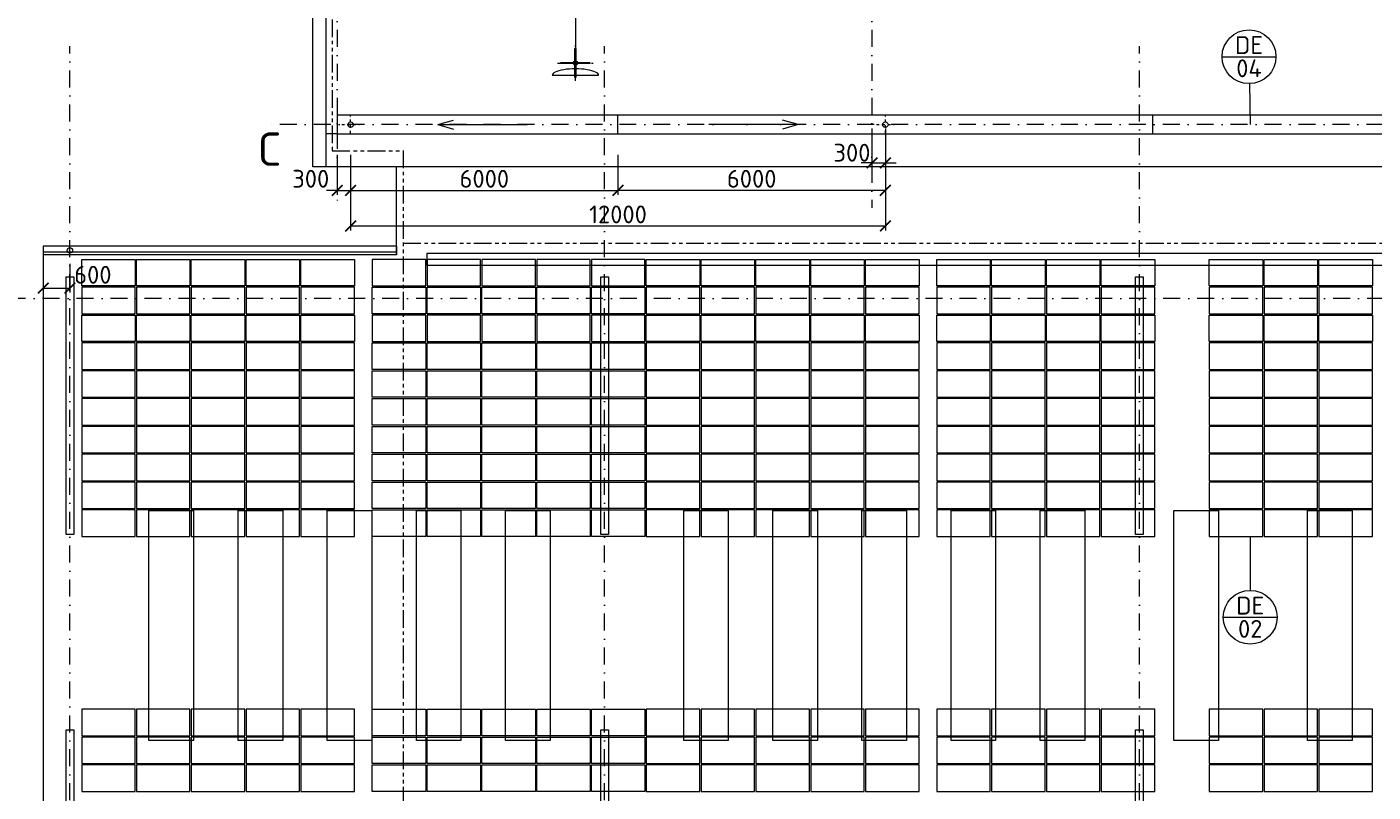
# Model space of a CAD drawing. Header units: millimetres. Extents: x -29085 to 3627694, y -159961 to 2281735.
# Tile 160 of 229: x 212965 to 243174, y 256598 to 273777. Entities that reach past the tile are written whole.
import ezdxf
from ezdxf.enums import TextEntityAlignment as Align

# ---------------------------------------------------------------- set-up
doc = ezdxf.new("R2010")
doc.units = ezdxf.units.MM
for name, pattern in [('CENTERX2', [101.6, 63.5, -12.7, 12.7, -12.7]), ('DASHDOT', [25.4, 12.7, -6.35, 0, -6.35]), ('PHANTOM2', [31.75, 15.875, -3.175, 3.175, -3.175, 3.175, -3.175])]:
    doc.linetypes.add(name, pattern=pattern)
for name, color, linetype, lineweight in [('A99_FVE', 30, 'Continuous', 5), ('A99_N_koty-200', 5, 'Continuous', 5), ('A99_N_koty-vysk', 160, 'Continuous', 5), ('A99_N_txt-popis-200', 240, 'Continuous', 5), ('A99_N_znaceni 200', 5, 'Continuous', 5), ('A99_S_kce-demolice', 30, 'Continuous', 20), ('A99_S_kce-pohl', 7, 'Continuous', 5), ('A99_S_osy', 1, 'CENTERX2', 5)]:
    doc.layers.add(name, color=color, linetype=linetype, lineweight=lineweight)
doc.styles.add('A99_kota', font='isocpeur.ttf', dxfattribs={"height": 2})
doc.styles.add('A99_popis', font='isocpeur.ttf')
doc.styles.add('ad_popis 100', font='isocpeur.ttf', dxfattribs={"height": 200})
doc.dimstyles.new('A99_kota_200 new', dxfattribs={"dimscale": 200, "dimtxt": 2, "dimasz": 1.2, "dimexe": 0.5, "dimexo": 1.5, "dimgap": 0.3, "dimtad": 1, "dimdec": 0, "dimzin": 3, "dimdsep": 46, "dimtxsty": 'A99_kota', "dimblk": 'ARCHTICK', "dimcen": 2.5, "dimazin": 2, "dimtfac": 0.75, "dimtdec": 0, "dimtmove": 2, "dimatfit": 0, "dimfxl": 4, "dimfxlon": 1, "dimtolj": 1, "dimtzin": 0, "dimlwd": 5, "dimlwe": 5, "dimarcsym": 0})

# ---------------------------------------------------------------- blocks, each defined once
blk = doc.blocks.new('_ArchTick')
at = {"color": 0, "linetype": 'ByBlock', "const_width": 0.15}
blk.add_lwpolyline([(-0.5, -0.5), (0.5, 0.5)], dxfattribs=at)
blk = doc.blocks.new('*D138')
at = {"layer": 'A99_N_koty-200', "color": 0, "linetype": 'Continuous', "lineweight": 5, "ltscale": 10, "transparency": 16777216}
for p, q in [((213329, 268423), (213329, 267813)), ((213929, 268458), (213929, 267813)), ((213329, 267913), (213929, 267913))]:
    blk.add_line(p, q, dxfattribs=at)
at = {"layer": 'Defpoints', "color": 0, "linetype": 'Continuous', "ltscale": 10, "transparency": 16777216}
for p in [(213329, 268723), (213929, 268758), (213929, 267913)]:
    blk.add_point(p, dxfattribs=at)
at = {"layer": 'A99_N_koty-200', "color": 0, "linetype": 'Continuous', "lineweight": 5, "ltscale": 10, "transparency": 16777216, "xscale": 240, "yscale": 240, "zscale": 240, "rotation": 180}
blk.add_blockref('_ArchTick', (213329, 267913), dxfattribs=at)
at = {"layer": 'A99_N_koty-200', "color": 0, "linetype": 'Continuous', "lineweight": 5, "ltscale": 10, "transparency": 16777216, "xscale": 240, "yscale": 240, "zscale": 240}
blk.add_blockref('_ArchTick', (213929, 267913), dxfattribs=at)
at = {"layer": 'A99_N_koty-200', "color": 0, "linetype": 'Continuous', "ltscale": 10, "transparency": 16777216, "insert": (214444, 268213), "char_height": 400, "attachment_point": 5, "style": 'A99_kota'}
blk.add_mtext('\\A1;600', dxfattribs=at)
blk = doc.blocks.new('*D545')
at = {"layer": 'A99_N_koty-200', "color": 0, "linetype": 'Continuous', "lineweight": 5, "transparency": 16777216}
for p, q in [((231929, 271493), (231929, 270623)), ((232229, 271493), (232229, 270623)), ((231929, 270723), (231689, 270723)), ((231929, 270723), (232229, 270723)), ((232229, 270723), (232469, 270723))]:
    blk.add_line(p, q, dxfattribs=at)
at = {"layer": 'Defpoints', "color": 0, "linetype": 'Continuous', "transparency": 16777216}
for p in [(231929, 271793), (232229, 271793), (232229, 270723)]:
    blk.add_point(p, dxfattribs=at)
at = {"layer": 'A99_N_koty-200', "color": 0, "linetype": 'Continuous', "lineweight": 5, "transparency": 16777216, "xscale": 240, "yscale": 240, "zscale": 240}
blk.add_blockref('_ArchTick', (231929, 270723), dxfattribs=at)
at = {"layer": 'A99_N_koty-200', "color": 0, "linetype": 'Continuous', "lineweight": 5, "transparency": 16777216, "xscale": 240, "yscale": 240, "zscale": 240, "rotation": 180}
blk.add_blockref('_ArchTick', (232229, 270723), dxfattribs=at)
at = {"layer": 'A99_N_koty-200', "color": 0, "linetype": 'Continuous', "transparency": 16777216, "insert": (231479, 270953), "char_height": 400, "attachment_point": 5, "style": 'A99_kota'}
blk.add_mtext('\\A1;300', dxfattribs=at)
blk = doc.blocks.new('*D547')
at = {"layer": 'A99_N_koty-200', "color": 0, "linetype": 'Continuous', "lineweight": 5, "transparency": 16777216}
for p, q in [((219929, 270908), (219929, 270008)), ((220229, 270908), (220229, 270008)), ((219929, 270108), (219689, 270108)), ((219929, 270108), (220229, 270108)), ((220229, 270108), (220469, 270108))]:
    blk.add_line(p, q, dxfattribs=at)
at = {"layer": 'Defpoints', "color": 0, "linetype": 'Continuous', "transparency": 16777216}
for p in [(220229, 271583), (219929, 271308), (220229, 270108)]:
    blk.add_point(p, dxfattribs=at)
at = {"layer": 'A99_N_koty-200', "color": 0, "linetype": 'Continuous', "lineweight": 5, "transparency": 16777216, "xscale": 240, "yscale": 240, "zscale": 240}
blk.add_blockref('_ArchTick', (219929, 270108), dxfattribs=at)
at = {"layer": 'A99_N_koty-200', "color": 0, "linetype": 'Continuous', "lineweight": 5, "transparency": 16777216, "xscale": 240, "yscale": 240, "zscale": 240, "rotation": 180}
blk.add_blockref('_ArchTick', (220229, 270108), dxfattribs=at)
at = {"layer": 'A99_N_koty-200', "color": 0, "linetype": 'Continuous', "transparency": 16777216, "insert": (219334, 270368), "char_height": 400, "attachment_point": 5, "style": 'A99_kota'}
blk.add_mtext('\\A1;300', dxfattribs=at)
blk = doc.blocks.new('*D549')
at = {"layer": 'A99_N_koty-200', "color": 0, "linetype": 'Continuous', "lineweight": 5, "transparency": 16777216}
for p, q in [((220229, 270108), (220229, 269208)), ((232229, 270108), (232229, 269208)), ((220229, 269308), (232229, 269308))]:
    blk.add_line(p, q, dxfattribs=at)
at = {"layer": 'Defpoints', "color": 0, "linetype": 'Continuous', "transparency": 16777216}
for p in [(220229, 271583), (232229, 271583), (232229, 269308)]:
    blk.add_point(p, dxfattribs=at)
at = {"layer": 'A99_N_koty-200', "color": 0, "linetype": 'Continuous', "lineweight": 5, "transparency": 16777216, "xscale": 240, "yscale": 240, "zscale": 240, "rotation": 180}
blk.add_blockref('_ArchTick', (220229, 269308), dxfattribs=at)
at = {"layer": 'A99_N_koty-200', "color": 0, "linetype": 'Continuous', "lineweight": 5, "transparency": 16777216, "xscale": 240, "yscale": 240, "zscale": 240}
blk.add_blockref('_ArchTick', (232229, 269308), dxfattribs=at)
at = {"layer": 'A99_N_koty-200', "color": 0, "linetype": 'Continuous', "transparency": 16777216, "insert": (226229, 269568), "char_height": 400, "attachment_point": 5, "style": 'A99_kota'}
blk.add_mtext('\\A1;12000', dxfattribs=at)
blk = doc.blocks.new('*D551')
at = {"layer": 'A99_N_koty-200', "color": 0, "linetype": 'Continuous', "lineweight": 5, "transparency": 16777216}
for p, q in [((226229, 270908), (226229, 270008)), ((220229, 270673), (220229, 270008)), ((220229, 270108), (226229, 270108))]:
    blk.add_line(p, q, dxfattribs=at)
at = {"layer": 'Defpoints', "color": 0, "linetype": 'Continuous', "transparency": 16777216}
for p in [(226229, 271603), (220229, 270973), (226229, 270108)]:
    blk.add_point(p, dxfattribs=at)
at = {"layer": 'A99_N_koty-200', "color": 0, "linetype": 'Continuous', "lineweight": 5, "transparency": 16777216, "xscale": 240, "yscale": 240, "zscale": 240, "rotation": 180}
blk.add_blockref('_ArchTick', (220229, 270108), dxfattribs=at)
at = {"layer": 'A99_N_koty-200', "color": 0, "linetype": 'Continuous', "lineweight": 5, "transparency": 16777216, "xscale": 240, "yscale": 240, "zscale": 240}
blk.add_blockref('_ArchTick', (226229, 270108), dxfattribs=at)
at = {"layer": 'A99_N_koty-200', "color": 0, "linetype": 'Continuous', "transparency": 16777216, "insert": (223229, 270368), "char_height": 400, "attachment_point": 5, "style": 'A99_kota'}
blk.add_mtext('\\A1;6000', dxfattribs=at)
blk = doc.blocks.new('*D553')
at = {"layer": 'A99_N_koty-200', "color": 0, "linetype": 'Continuous', "lineweight": 5, "transparency": 16777216}
for p, q in [((226229, 270908), (226229, 270008)), ((232229, 270673), (232229, 270008)), ((232229, 270108), (226229, 270108))]:
    blk.add_line(p, q, dxfattribs=at)
at = {"layer": 'Defpoints', "color": 0, "linetype": 'Continuous', "transparency": 16777216}
for p in [(226229, 271603), (232229, 270973), (226229, 270108)]:
    blk.add_point(p, dxfattribs=at)
at = {"layer": 'A99_N_koty-200', "color": 0, "linetype": 'Continuous', "lineweight": 5, "transparency": 16777216, "xscale": 240, "yscale": 240, "zscale": 240, "rotation": 180}
blk.add_blockref('_ArchTick', (226229, 270108), dxfattribs=at)
at = {"layer": 'A99_N_koty-200', "color": 0, "linetype": 'Continuous', "lineweight": 5, "transparency": 16777216, "xscale": 240, "yscale": 240, "zscale": 240}
blk.add_blockref('_ArchTick', (232229, 270108), dxfattribs=at)
at = {"layer": 'A99_N_koty-200', "color": 0, "linetype": 'Continuous', "transparency": 16777216, "insert": (229229, 270368), "char_height": 400, "attachment_point": 5, "style": 'A99_kota'}
blk.add_mtext('\\A1;6000', dxfattribs=at)
blk = doc.blocks.new('*U28')
at = {"color": 0, "linetype": 'ByBlock'}
blk.add_line((-3.02, 0), (3.02, 0), dxfattribs=at)
blk.add_circle((0, 0), 3.02, dxfattribs=at)
at = {"color": 0, "linetype": 'ByBlock', "style": 'A99_popis'}
for tag, p in [('KATEGORIE', (0, 1.31)), ('PRVEK', (0, -1.3))]:
    blk.add_attdef(tag, text='', height=2, dxfattribs=at).set_placement(p, align=Align.MIDDLE_CENTER)

msp = doc.modelspace()

# ---------------------------------------------------------------- linework, layer by layer
at = {"layer": 'A99_FVE', "lineweight": 5, "ltscale": 2}
for points in [[(215394, 268558.3), (215394, 267963.3), (214194, 267963.3), (214194, 268558.3)], [(216624, 268558.3), (216624, 267963.3), (215424, 267963.3), (215424, 268558.3)], [(217854, 268558.3), (217854, 267963.3), (216654, 267963.3), (216654, 268558.3)], [(219084, 268558.3), (219084, 267963.3), (217884, 267963.3), (217884, 268558.3)], [(220314, 268558.3), (220314, 267963.3), (219114, 267963.3), (219114, 268558.3)], [(220714, 268558.3), (220714, 267963.3), (221914, 267963.3), (221914, 268558.3)], [(221944, 268558.3), (221944, 267963.3), (223144, 267963.3), (223144, 268558.3)], [(223174, 268558.3), (223174, 267963.3), (224374, 267963.3), (224374, 268558.3)], [(224404, 268558.3), (224404, 267963.3), (225604, 267963.3), (225604, 268558.3)], [(225634, 268558.3), (225634, 267963.3), (226834, 267963.3), (226834, 268558.3)], [(228064, 268558.3), (228064, 267963.3), (226864, 267963.3), (226864, 268558.3)], [(229294, 268558.3), (229294, 267963.3), (228094, 267963.3), (228094, 268558.3)], [(230524, 268558.3), (230524, 267963.3), (229324, 267963.3), (229324, 268558.3)], [(231754, 268558.3), (231754, 267963.3), (230554, 267963.3), (230554, 268558.3)], [(232984, 268558.3), (232984, 267963.3), (231784, 267963.3), (231784, 268558.3)], [(234584, 268558.3), (234584, 267963.3), (233384, 267963.3), (233384, 268558.3)], [(235814, 268558.3), (235814, 267963.3), (234614, 267963.3), (234614, 268558.3)], [(237044, 268558.3), (237044, 267963.3), (235844, 267963.3), (235844, 268558.3)], [(238274, 268558.3), (238274, 267963.3), (237074, 267963.3), (237074, 268558.3)], [(240699, 268558.3), (240699, 267963.3), (239499, 267963.3), (239499, 268558.3)], [(241929, 268558.3), (241929, 267963.3), (240729, 267963.3), (240729, 268558.3)], [(243159, 268558.3), (243159, 267963.3), (241959, 267963.3), (241959, 268558.3)], [(215394, 267338.3), (215394, 267933.3), (214194, 267933.3), (214194, 267338.3)], [(216624, 267338.3), (216624, 267933.3), (215424, 267933.3), (215424, 267338.3)], [(217854, 267338.3), (217854, 267933.3), (216654, 267933.3), (216654, 267338.3)], [(219084, 267338.3), (219084, 267933.3), (217884, 267933.3), (217884, 267338.3)], [(220314, 267338.3), (220314, 267933.3), (219114, 267933.3), (219114, 267338.3)], [(220714, 267338.3), (220714, 267933.3), (221914, 267933.3), (221914, 267338.3)], [(221944, 267338.3), (221944, 267933.3), (223144, 267933.3), (223144, 267338.3)], [(223174, 267338.3), (223174, 267933.3), (224374, 267933.3), (224374, 267338.3)], [(224404, 267338.3), (224404, 267933.3), (225604, 267933.3), (225604, 267338.3)], [(225634, 267338.3), (225634, 267933.3), (226834, 267933.3), (226834, 267338.3)], [(228064, 267338.3), (228064, 267933.3), (226864, 267933.3), (226864, 267338.3)], [(229294, 267338.3), (229294, 267933.3), (228094, 267933.3), (228094, 267338.3)], [(230524, 267338.3), (230524, 267933.3), (229324, 267933.3), (229324, 267338.3)], [(231754, 267338.3), (231754, 267933.3), (230554, 267933.3), (230554, 267338.3)], [(232984, 267338.3), (232984, 267933.3), (231784, 267933.3), (231784, 267338.3)], [(234584, 267338.3), (234584, 267933.3), (233384, 267933.3), (233384, 267338.3)], [(235814, 267338.3), (235814, 267933.3), (234614, 267933.3), (234614, 267338.3)], [(237044, 267338.3), (237044, 267933.3), (235844, 267933.3), (235844, 267338.3)], [(238274, 267338.3), (238274, 267933.3), (237074, 267933.3), (237074, 267338.3)], [(240699, 267338.3), (240699, 267933.3), (239499, 267933.3), (239499, 267338.3)], [(241929, 267338.3), (241929, 267933.3), (240729, 267933.3), (240729, 267338.3)], [(243159, 267338.3), (243159, 267933.3), (241959, 267933.3), (241959, 267338.3)], [(215394, 267308.3), (215394, 266713.3), (214194, 266713.3), (214194, 267308.3)], [(216624, 267308.3), (216624, 266713.3), (215424, 266713.3), (215424, 267308.3)], [(217854, 267308.3), (217854, 266713.3), (216654, 266713.3), (216654, 267308.3)], [(219084, 267308.3), (219084, 266713.3), (217884, 266713.3), (217884, 267308.3)], [(220314, 267308.3), (220314, 266713.3), (219114, 266713.3), (219114, 267308.3)], [(220714, 267308.3), (220714, 266713.3), (221914, 266713.3), (221914, 267308.3)], [(221944, 267308.3), (221944, 266713.3), (223144, 266713.3), (223144, 267308.3)], [(223174, 267308.3), (223174, 266713.3), (224374, 266713.3), (224374, 267308.3)], [(224404, 267308.3), (224404, 266713.3), (225604, 266713.3), (225604, 267308.3)], [(225634, 267308.3), (225634, 266713.3), (226834, 266713.3), (226834, 267308.3)], [(228064, 267308.3), (228064, 266713.3), (226864, 266713.3), (226864, 267308.3)], [(229294, 267308.3), (229294, 266713.3), (228094, 266713.3), (228094, 267308.3)], [(230524, 267308.3), (230524, 266713.3), (229324, 266713.3), (229324, 267308.3)], [(231754, 267308.3), (231754, 266713.3), (230554, 266713.3), (230554, 267308.3)], [(232984, 267308.3), (232984, 266713.3), (231784, 266713.3), (231784, 267308.3)], [(234584, 267308.3), (234584, 266713.3), (233384, 266713.3), (233384, 267308.3)], [(235814, 267308.3), (235814, 266713.3), (234614, 266713.3), (234614, 267308.3)], [(237044, 267308.3), (237044, 266713.3), (235844, 266713.3), (235844, 267308.3)], [(238274, 267308.3), (238274, 266713.3), (237074, 266713.3), (237074, 267308.3)], [(240699, 267308.3), (240699, 266713.3), (239499, 266713.3), (239499, 267308.3)], [(241929, 267308.3), (241929, 266713.3), (240729, 266713.3), (240729, 267308.3)], [(243159, 267308.3), (243159, 266713.3), (241959, 266713.3), (241959, 267308.3)], [(215394, 266088.3), (215394, 266683.3), (214194, 266683.3), (214194, 266088.3)], [(216624, 266088.3), (216624, 266683.3), (215424, 266683.3), (215424, 266088.3)], [(217854, 266088.3), (217854, 266683.3), (216654, 266683.3), (216654, 266088.3)], [(219084, 266088.3), (219084, 266683.3), (217884, 266683.3), (217884, 266088.3)], [(220314, 266088.3), (220314, 266683.3), (219114, 266683.3), (219114, 266088.3)], [(220714, 266088.3), (220714, 266683.3), (221914, 266683.3), (221914, 266088.3)], [(221944, 266088.3), (221944, 266683.3), (223144, 266683.3), (223144, 266088.3)], [(223174, 266088.3), (223174, 266683.3), (224374, 266683.3), (224374, 266088.3)], [(224404, 266088.3), (224404, 266683.3), (225604, 266683.3), (225604, 266088.3)], [(225634, 266088.3), (225634, 266683.3), (226834, 266683.3), (226834, 266088.3)], [(228064, 266088.3), (228064, 266683.3), (226864, 266683.3), (226864, 266088.3)], [(229294, 266088.3), (229294, 266683.3), (228094, 266683.3), (228094, 266088.3)], [(230524, 266088.3), (230524, 266683.3), (229324, 266683.3), (229324, 266088.3)], [(231754, 266088.3), (231754, 266683.3), (230554, 266683.3), (230554, 266088.3)], [(232984, 266088.3), (232984, 266683.3), (231784, 266683.3), (231784, 266088.3)], [(234584, 266088.3), (234584, 266683.3), (233384, 266683.3), (233384, 266088.3)], [(235814, 266088.3), (235814, 266683.3), (234614, 266683.3), (234614, 266088.3)], [(237044, 266088.3), (237044, 266683.3), (235844, 266683.3), (235844, 266088.3)], [(238274, 266088.3), (238274, 266683.3), (237074, 266683.3), (237074, 266088.3)], [(240699, 266088.3), (240699, 266683.3), (239499, 266683.3), (239499, 266088.3)], [(241929, 266088.3), (241929, 266683.3), (240729, 266683.3), (240729, 266088.3)], [(243159, 266088.3), (243159, 266683.3), (241959, 266683.3), (241959, 266088.3)], [(215394, 265463.3), (215394, 266058.3), (214194, 266058.3), (214194, 265463.3)], [(216624, 265463.3), (216624, 266058.3), (215424, 266058.3), (215424, 265463.3)], [(217854, 265463.3), (217854, 266058.3), (216654, 266058.3), (216654, 265463.3)], [(219084, 265463.3), (219084, 266058.3), (217884, 266058.3), (217884, 265463.3)], [(220314, 265463.3), (220314, 266058.3), (219114, 266058.3), (219114, 265463.3)], [(220714, 265463.3), (220714, 266058.3), (221914, 266058.3), (221914, 265463.3)], [(221944, 265463.3), (221944, 266058.3), (223144, 266058.3), (223144, 265463.3)], [(223174, 265463.3), (223174, 266058.3), (224374, 266058.3), (224374, 265463.3)], [(224404, 265463.3), (224404, 266058.3), (225604, 266058.3), (225604, 265463.3)], [(225634, 265463.3), (225634, 266058.3), (226834, 266058.3), (226834, 265463.3)], [(228064, 265463.3), (228064, 266058.3), (226864, 266058.3), (226864, 265463.3)], [(229294, 265463.3), (229294, 266058.3), (228094, 266058.3), (228094, 265463.3)], [(230524, 265463.3), (230524, 266058.3), (229324, 266058.3), (229324, 265463.3)], [(231754, 265463.3), (231754, 266058.3), (230554, 266058.3), (230554, 265463.3)], [(232984, 265463.3), (232984, 266058.3), (231784, 266058.3), (231784, 265463.3)], [(234584, 265463.3), (234584, 266058.3), (233384, 266058.3), (233384, 265463.3)], [(235814, 265463.3), (235814, 266058.3), (234614, 266058.3), (234614, 265463.3)], [(237044, 265463.3), (237044, 266058.3), (235844, 266058.3), (235844, 265463.3)], [(238274, 265463.3), (238274, 266058.3), (237074, 266058.3), (237074, 265463.3)], [(240699, 265463.3), (240699, 266058.3), (239499, 266058.3), (239499, 265463.3)], [(241929, 265463.3), (241929, 266058.3), (240729, 266058.3), (240729, 265463.3)], [(243159, 265463.3), (243159, 266058.3), (241959, 266058.3), (241959, 265463.3)], [(215394, 264838.3), (215394, 265433.3), (214194, 265433.3), (214194, 264838.3)], [(216624, 264838.3), (216624, 265433.3), (215424, 265433.3), (215424, 264838.3)], [(217854, 264838.3), (217854, 265433.3), (216654, 265433.3), (216654, 264838.3)], [(219084, 264838.3), (219084, 265433.3), (217884, 265433.3), (217884, 264838.3)], [(220314, 264838.3), (220314, 265433.3), (219114, 265433.3), (219114, 264838.3)], [(220714, 264838.3), (220714, 265433.3), (221914, 265433.3), (221914, 264838.3)], [(221944, 264838.3), (221944, 265433.3), (223144, 265433.3), (223144, 264838.3)], [(223174, 264838.3), (223174, 265433.3), (224374, 265433.3), (224374, 264838.3)], [(224404, 264838.3), (224404, 265433.3), (225604, 265433.3), (225604, 264838.3)], [(225634, 264838.3), (225634, 265433.3), (226834, 265433.3), (226834, 264838.3)], [(228064, 264838.3), (228064, 265433.3), (226864, 265433.3), (226864, 264838.3)], [(229294, 264838.3), (229294, 265433.3), (228094, 265433.3), (228094, 264838.3)], [(230524, 264838.3), (230524, 265433.3), (229324, 265433.3), (229324, 264838.3)], [(231754, 264838.3), (231754, 265433.3), (230554, 265433.3), (230554, 264838.3)], [(232984, 264838.3), (232984, 265433.3), (231784, 265433.3), (231784, 264838.3)], [(234584, 264838.3), (234584, 265433.3), (233384, 265433.3), (233384, 264838.3)], [(235814, 264838.3), (235814, 265433.3), (234614, 265433.3), (234614, 264838.3)], [(237044, 264838.3), (237044, 265433.3), (235844, 265433.3), (235844, 264838.3)], [(238274, 264838.3), (238274, 265433.3), (237074, 265433.3), (237074, 264838.3)], [(240699, 264838.3), (240699, 265433.3), (239499, 265433.3), (239499, 264838.3)], [(241929, 264838.3), (241929, 265433.3), (240729, 265433.3), (240729, 264838.3)], [(243159, 264838.3), (243159, 265433.3), (241959, 265433.3), (241959, 264838.3)], [(215394, 264213.3), (215394, 264808.3), (214194, 264808.3), (214194, 264213.3)], [(216624, 264213.3), (216624, 264808.3), (215424, 264808.3), (215424, 264213.3)], [(217854, 264213.3), (217854, 264808.3), (216654, 264808.3), (216654, 264213.3)], [(219084, 264213.3), (219084, 264808.3), (217884, 264808.3), (217884, 264213.3)], [(220314, 264213.3), (220314, 264808.3), (219114, 264808.3), (219114, 264213.3)], [(220714, 264213.3), (220714, 264808.3), (221914, 264808.3), (221914, 264213.3)], [(221944, 264213.3), (221944, 264808.3), (223144, 264808.3), (223144, 264213.3)], [(223174, 264213.3), (223174, 264808.3), (224374, 264808.3), (224374, 264213.3)], [(224404, 264213.3), (224404, 264808.3), (225604, 264808.3), (225604, 264213.3)], [(225634, 264213.3), (225634, 264808.3), (226834, 264808.3), (226834, 264213.3)], [(228064, 264213.3), (228064, 264808.3), (226864, 264808.3), (226864, 264213.3)], [(229294, 264213.3), (229294, 264808.3), (228094, 264808.3), (228094, 264213.3)], [(230524, 264213.3), (230524, 264808.3), (229324, 264808.3), (229324, 264213.3)], [(231754, 264213.3), (231754, 264808.3), (230554, 264808.3), (230554, 264213.3)], [(232984, 264213.3), (232984, 264808.3), (231784, 264808.3), (231784, 264213.3)], [(234584, 264213.3), (234584, 264808.3), (233384, 264808.3), (233384, 264213.3)], [(235814, 264213.3), (235814, 264808.3), (234614, 264808.3), (234614, 264213.3)], [(237044, 264213.3), (237044, 264808.3), (235844, 264808.3), (235844, 264213.3)], [(238274, 264213.3), (238274, 264808.3), (237074, 264808.3), (237074, 264213.3)], [(240699, 264213.3), (240699, 264808.3), (239499, 264808.3), (239499, 264213.3)], [(241929, 264213.3), (241929, 264808.3), (240729, 264808.3), (240729, 264213.3)], [(243159, 264213.3), (243159, 264808.3), (241959, 264808.3), (241959, 264213.3)], [(215394, 263588.3), (215394, 264183.3), (214194, 264183.3), (214194, 263588.3)], [(216624, 263588.3), (216624, 264183.3), (215424, 264183.3), (215424, 263588.3)], [(217854, 263588.3), (217854, 264183.3), (216654, 264183.3), (216654, 263588.3)], [(219084, 263588.3), (219084, 264183.3), (217884, 264183.3), (217884, 263588.3)], [(220314, 263588.3), (220314, 264183.3), (219114, 264183.3), (219114, 263588.3)], [(220714, 263588.3), (220714, 264183.3), (221914, 264183.3), (221914, 263588.3)], [(221944, 263588.3), (221944, 264183.3), (223144, 264183.3), (223144, 263588.3)], [(223174, 263588.3), (223174, 264183.3), (224374, 264183.3), (224374, 263588.3)], [(224404, 263588.3), (224404, 264183.3), (225604, 264183.3), (225604, 263588.3)], [(225634, 263588.3), (225634, 264183.3), (226834, 264183.3), (226834, 263588.3)], [(228064, 263588.3), (228064, 264183.3), (226864, 264183.3), (226864, 263588.3)], [(229294, 263588.3), (229294, 264183.3), (228094, 264183.3), (228094, 263588.3)], [(230524, 263588.3), (230524, 264183.3), (229324, 264183.3), (229324, 263588.3)], [(231754, 263588.3), (231754, 264183.3), (230554, 264183.3), (230554, 263588.3)], [(232984, 263588.3), (232984, 264183.3), (231784, 264183.3), (231784, 263588.3)], [(234584, 263588.3), (234584, 264183.3), (233384, 264183.3), (233384, 263588.3)], [(235814, 263588.3), (235814, 264183.3), (234614, 264183.3), (234614, 263588.3)], [(237044, 263588.3), (237044, 264183.3), (235844, 264183.3), (235844, 263588.3)], [(238274, 263588.3), (238274, 264183.3), (237074, 264183.3), (237074, 263588.3)], [(240699, 263588.3), (240699, 264183.3), (239499, 264183.3), (239499, 263588.3)], [(241929, 263588.3), (241929, 264183.3), (240729, 264183.3), (240729, 263588.3)], [(243159, 263588.3), (243159, 264183.3), (241959, 264183.3), (241959, 263588.3)], [(215394, 262963.3), (215394, 263558.3), (214194, 263558.3), (214194, 262963.3)], [(216624, 262963.3), (216624, 263558.3), (215424, 263558.3), (215424, 262963.3)], [(217854, 262963.3), (217854, 263558.3), (216654, 263558.3), (216654, 262963.3)], [(219084, 262963.3), (219084, 263558.3), (217884, 263558.3), (217884, 262963.3)], [(220314, 262963.3), (220314, 263558.3), (219114, 263558.3), (219114, 262963.3)], [(220714, 262963.3), (220714, 263558.3), (221914, 263558.3), (221914, 262963.3)], [(221944, 262963.3), (221944, 263558.3), (223144, 263558.3), (223144, 262963.3)], [(223174, 262963.3), (223174, 263558.3), (224374, 263558.3), (224374, 262963.3)], [(224404, 262963.3), (224404, 263558.3), (225604, 263558.3), (225604, 262963.3)], [(225634, 262963.3), (225634, 263558.3), (226834, 263558.3), (226834, 262963.3)], [(228064, 262963.3), (228064, 263558.3), (226864, 263558.3), (226864, 262963.3)], [(229294, 262963.3), (229294, 263558.3), (228094, 263558.3), (228094, 262963.3)], [(230524, 262963.3), (230524, 263558.3), (229324, 263558.3), (229324, 262963.3)], [(231754, 262963.3), (231754, 263558.3), (230554, 263558.3), (230554, 262963.3)], [(232984, 262963.3), (232984, 263558.3), (231784, 263558.3), (231784, 262963.3)], [(234584, 262963.3), (234584, 263558.3), (233384, 263558.3), (233384, 262963.3)], [(235814, 262963.3), (235814, 263558.3), (234614, 263558.3), (234614, 262963.3)], [(237044, 262963.3), (237044, 263558.3), (235844, 263558.3), (235844, 262963.3)], [(238274, 262963.3), (238274, 263558.3), (237074, 263558.3), (237074, 262963.3)], [(240699, 262963.3), (240699, 263558.3), (239499, 263558.3), (239499, 262963.3)], [(241929, 262963.3), (241929, 263558.3), (240729, 263558.3), (240729, 262963.3)], [(243159, 262963.3), (243159, 263558.3), (241959, 263558.3), (241959, 262963.3)], [(215394, 262338.3), (215394, 262933.3), (214194, 262933.3), (214194, 262338.3)], [(216624, 262338.3), (216624, 262933.3), (215424, 262933.3), (215424, 262338.3)], [(217854, 262338.3), (217854, 262933.3), (216654, 262933.3), (216654, 262338.3)], [(219084, 262338.3), (219084, 262933.3), (217884, 262933.3), (217884, 262338.3)], [(220314, 262338.3), (220314, 262933.3), (219114, 262933.3), (219114, 262338.3)], [(220714, 262338.3), (220714, 262933.3), (221914, 262933.3), (221914, 262338.3)], [(221944, 262338.3), (221944, 262933.3), (223144, 262933.3), (223144, 262338.3)], [(223174, 262338.3), (223174, 262933.3), (224374, 262933.3), (224374, 262338.3)], [(224404, 262338.3), (224404, 262933.3), (225604, 262933.3), (225604, 262338.3)], [(225634, 262338.3), (225634, 262933.3), (226834, 262933.3), (226834, 262338.3)], [(228064, 262338.3), (228064, 262933.3), (226864, 262933.3), (226864, 262338.3)], [(229294, 262338.3), (229294, 262933.3), (228094, 262933.3), (228094, 262338.3)], [(230524, 262338.3), (230524, 262933.3), (229324, 262933.3), (229324, 262338.3)], [(231754, 262338.3), (231754, 262933.3), (230554, 262933.3), (230554, 262338.3)], [(232984, 262338.3), (232984, 262933.3), (231784, 262933.3), (231784, 262338.3)], [(234584, 262338.3), (234584, 262933.3), (233384, 262933.3), (233384, 262338.3)], [(235814, 262338.3), (235814, 262933.3), (234614, 262933.3), (234614, 262338.3)], [(237044, 262338.3), (237044, 262933.3), (235844, 262933.3), (235844, 262338.3)], [(238274, 262338.3), (238274, 262933.3), (237074, 262933.3), (237074, 262338.3)], [(240699, 262338.3), (240699, 262933.3), (239499, 262933.3), (239499, 262338.3)], [(241929, 262338.3), (241929, 262933.3), (240729, 262933.3), (240729, 262338.3)], [(243159, 262338.3), (243159, 262933.3), (241959, 262933.3), (241959, 262338.3)], [(215394, 257863.3), (215394, 258458.3), (214194, 258458.3), (214194, 257863.3)], [(216624, 257863.3), (216624, 258458.3), (215424, 258458.3), (215424, 257863.3)], [(217854, 257863.3), (217854, 258458.3), (216654, 258458.3), (216654, 257863.3)], [(219084, 257863.3), (219084, 258458.3), (217884, 258458.3), (217884, 257863.3)], [(220314, 257863.3), (220314, 258458.3), (219114, 258458.3), (219114, 257863.3)], [(220714, 257863.3), (220714, 258458.3), (221914, 258458.3), (221914, 257863.3)], [(221944, 257863.3), (221944, 258458.3), (223144, 258458.3), (223144, 257863.3)], [(223174, 257863.3), (223174, 258458.3), (224374, 258458.3), (224374, 257863.3)], [(224404, 257863.3), (224404, 258458.3), (225604, 258458.3), (225604, 257863.3)], [(225634, 257863.3), (225634, 258458.3), (226834, 258458.3), (226834, 257863.3)], [(228064, 257863.3), (228064, 258458.3), (226864, 258458.3), (226864, 257863.3)], [(229294, 257863.3), (229294, 258458.3), (228094, 258458.3), (228094, 257863.3)], [(230524, 257863.3), (230524, 258458.3), (229324, 258458.3), (229324, 257863.3)], [(231754, 257863.3), (231754, 258458.3), (230554, 258458.3), (230554, 257863.3)], [(232984, 257863.3), (232984, 258458.3), (231784, 258458.3), (231784, 257863.3)], [(234584, 257863.3), (234584, 258458.3), (233384, 258458.3), (233384, 257863.3)], [(235814, 257863.3), (235814, 258458.3), (234614, 258458.3), (234614, 257863.3)], [(237044, 257863.3), (237044, 258458.3), (235844, 258458.3), (235844, 257863.3)], [(238274, 257863.3), (238274, 258458.3), (237074, 258458.3), (237074, 257863.3)], [(240699, 257863.3), (240699, 258458.3), (239499, 258458.3), (239499, 257863.3)], [(241929, 257863.3), (241929, 258458.3), (240729, 258458.3), (240729, 257863.3)], [(243159, 257863.3), (243159, 258458.3), (241959, 258458.3), (241959, 257863.3)], [(215394, 257238.3), (215394, 257833.3), (214194, 257833.3), (214194, 257238.3)], [(216624, 257238.3), (216624, 257833.3), (215424, 257833.3), (215424, 257238.3)], [(217854, 257238.3), (217854, 257833.3), (216654, 257833.3), (216654, 257238.3)], [(219084, 257238.3), (219084, 257833.3), (217884, 257833.3), (217884, 257238.3)], [(220314, 257238.3), (220314, 257833.3), (219114, 257833.3), (219114, 257238.3)], [(220714, 257238.3), (220714, 257833.3), (221914, 257833.3), (221914, 257238.3)], [(221944, 257238.3), (221944, 257833.3), (223144, 257833.3), (223144, 257238.3)], [(223174, 257238.3), (223174, 257833.3), (224374, 257833.3), (224374, 257238.3)], [(224404, 257238.3), (224404, 257833.3), (225604, 257833.3), (225604, 257238.3)], [(225634, 257238.3), (225634, 257833.3), (226834, 257833.3), (226834, 257238.3)], [(228064, 257238.3), (228064, 257833.3), (226864, 257833.3), (226864, 257238.3)], [(229294, 257238.3), (229294, 257833.3), (228094, 257833.3), (228094, 257238.3)], [(230524, 257238.3), (230524, 257833.3), (229324, 257833.3), (229324, 257238.3)], [(231754, 257238.3), (231754, 257833.3), (230554, 257833.3), (230554, 257238.3)], [(232984, 257238.3), (232984, 257833.3), (231784, 257833.3), (231784, 257238.3)], [(234584, 257238.3), (234584, 257833.3), (233384, 257833.3), (233384, 257238.3)], [(235814, 257238.3), (235814, 257833.3), (234614, 257833.3), (234614, 257238.3)], [(237044, 257238.3), (237044, 257833.3), (235844, 257833.3), (235844, 257238.3)], [(238274, 257238.3), (238274, 257833.3), (237074, 257833.3), (237074, 257238.3)], [(240699, 257238.3), (240699, 257833.3), (239499, 257833.3), (239499, 257238.3)], [(241929, 257238.3), (241929, 257833.3), (240729, 257833.3), (240729, 257238.3)], [(243159, 257238.3), (243159, 257833.3), (241959, 257833.3), (241959, 257238.3)], [(215394, 256613.3), (215394, 257208.3), (214194, 257208.3), (214194, 256613.3)], [(216624, 256613.3), (216624, 257208.3), (215424, 257208.3), (215424, 256613.3)], [(217854, 256613.3), (217854, 257208.3), (216654, 257208.3), (216654, 256613.3)], [(219084, 256613.3), (219084, 257208.3), (217884, 257208.3), (217884, 256613.3)], [(220314, 256613.3), (220314, 257208.3), (219114, 257208.3), (219114, 256613.3)], [(220714, 256613.3), (220714, 257208.3), (221914, 257208.3), (221914, 256613.3)], [(221944, 256613.3), (221944, 257208.3), (223144, 257208.3), (223144, 256613.3)], [(223174, 256613.3), (223174, 257208.3), (224374, 257208.3), (224374, 256613.3)], [(224404, 256613.3), (224404, 257208.3), (225604, 257208.3), (225604, 256613.3)], [(225634, 256613.3), (225634, 257208.3), (226834, 257208.3), (226834, 256613.3)], [(228064, 256613.3), (228064, 257208.3), (226864, 257208.3), (226864, 256613.3)], [(229294, 256613.3), (229294, 257208.3), (228094, 257208.3), (228094, 256613.3)], [(230524, 256613.3), (230524, 257208.3), (229324, 257208.3), (229324, 256613.3)], [(231754, 256613.3), (231754, 257208.3), (230554, 257208.3), (230554, 256613.3)], [(232984, 256613.3), (232984, 257208.3), (231784, 257208.3), (231784, 256613.3)], [(234584, 256613.3), (234584, 257208.3), (233384, 257208.3), (233384, 256613.3)], [(235814, 256613.3), (235814, 257208.3), (234614, 257208.3), (234614, 256613.3)], [(237044, 256613.3), (237044, 257208.3), (235844, 257208.3), (235844, 256613.3)], [(238274, 256613.3), (238274, 257208.3), (237074, 257208.3), (237074, 256613.3)], [(240699, 256613.3), (240699, 257208.3), (239499, 257208.3), (239499, 256613.3)], [(241929, 256613.3), (241929, 257208.3), (240729, 257208.3), (240729, 256613.3)], [(243159, 256613.3), (243159, 257208.3), (241959, 257208.3), (241959, 256613.3)]]:
    msp.add_lwpolyline(points, close=True, dxfattribs=at)
at = {"layer": 'A99_FVE', "linetype": 'Continuous', "lineweight": 15, "ltscale": 2}
for points in [[(213844, 268168.3), (214014, 268168.3), (214014, 262383.3), (213844, 262383.3)], [(225844, 268168.3), (226014, 268168.3), (226014, 262383.3), (225844, 262383.3)], [(237844, 268169.1), (238014, 268169.1), (238014, 262384.1), (237844, 262384.1)], [(213844, 257993.3), (214014, 257993.3), (214014, 253978.3), (213844, 253978.3)], [(225844, 257993.3), (226014, 257993.3), (226014, 253978.3), (225844, 253978.3)], [(237844, 257993.3), (238014, 257993.3), (238014, 253978.3), (237844, 253978.3)]]:
    msp.add_lwpolyline(points, close=True, dxfattribs=at)
at = {"layer": 'A99_N_koty-vysk'}
for points in [[(222189, 271583.3), (222538.9, 271683.3)], [(222189, 271583.3), (224189, 271583.2)], [(222189, 271583.3), (222538.9, 271483.3)], [(230269, 271583.3), (228269, 271583.2)], [(230269, 271583.3), (229918.9, 271683.3)], [(230269, 271583.3), (229918.9, 271483.3)]]:
    msp.add_lwpolyline(points, dxfattribs=at)
at = {"layer": 'A99_N_znaceni 200'}
for points in [[(225273.7, 274421.1), (225273.7, 272965.8)], [(240400.7, 272503.5), (240417, 271583.3)], [(240417, 262338.3), (240417, 261126.8)]]:
    msp.add_lwpolyline(points, dxfattribs=at)
at = {"layer": 'A99_S_kce-demolice', "linetype": 'PHANTOM2', "lineweight": 9, "ltscale": 25}
for points in [[(219817.1, 327123.5), (219817.1, 270995.1)], [(219817.1, 270995.1), (221409, 270995.1)], [(221409, 271000.8), (221409, 243113.3)], [(221409, 268925.8), (364669, 268925.8)]]:
    msp.add_lwpolyline(points, dxfattribs=at)
at = {"layer": 'A99_S_kce-demolice', "linetype": 'Continuous', "lineweight": 5, "ltscale": 0.5}
for points in [[(225263.7, 272640.8), (225263.7, 273290.8), (225283.7, 273290.8), (225283.7, 272640.8)], [(224948.7, 272975.8), (225598.7, 272975.8), (225598.7, 272955.8), (224948.7, 272955.8)]]:
    msp.add_lwpolyline(points, close=True, dxfattribs=at)
at = {"layer": 'A99_S_kce-demolice', "linetype": 'DASHDOT', "lineweight": 5, "ltscale": 15}
for points in [[(225273.7, 272568.3), (225273.7, 273363.3)], [(224873.7, 272965.8), (225673.7, 272965.8)]]:
    msp.add_lwpolyline(points, dxfattribs=at)
at = {"layer": 'A99_S_kce-demolice', "linetype": 'Continuous', "lineweight": 5, "ltscale": 0.5}
msp.add_lwpolyline([(224752.5, 272693.3), (225795, 272693.3)], dxfattribs=at)
at = {"layer": 'A99_S_kce-demolice', "linetype": 'Continuous', "lineweight": 9}
for points in [[(215704, 262918.3), (216704, 262918.3), (216704, 257758.3), (215704, 257758.3)], [(217704, 262918.3), (218704, 262918.3), (218704, 257758.3), (217704, 257758.3)], [(219704, 262918.3), (220704, 262918.3), (220704, 257758.3), (219704, 257758.3)], [(221704, 262918.3), (222704, 262918.3), (222704, 257758.3), (221704, 257758.3)], [(223704, 262918.3), (224704, 262918.3), (224704, 257758.3), (223704, 257758.3)], [(227704, 262918.3), (228704, 262918.3), (228704, 257758.3), (227704, 257758.3)], [(229704, 262918.3), (230704, 262918.3), (230704, 257758.3), (229704, 257758.3)], [(231704, 262918.3), (232704, 262918.3), (232704, 257758.3), (231704, 257758.3)], [(233704, 262918.3), (234704, 262918.3), (234704, 257758.3), (233704, 257758.3)], [(235704, 262918.3), (236704, 262918.3), (236704, 257758.3), (235704, 257758.3)], [(238704, 262918.3), (239704, 262918.3), (239704, 257758.3), (238704, 257758.3)], [(241704, 262918.3), (242704, 262918.3), (242704, 257758.3), (241704, 257758.3)]]:
    msp.add_lwpolyline(points, close=True, dxfattribs=at)
at = {"layer": 'A99_S_kce-demolice', "linetype": 'Continuous', "lineweight": 5, "ltscale": 0.5}
msp.add_circle((225273.7, 272965.8), 50, dxfattribs=at)
msp.add_ellipse((225273.7, 272693.3), major_axis=(521.2, 0), ratio=0.2733813, start_param=0, end_param=3.1415927, dxfattribs=at)
at = {"layer": 'A99_S_kce-pohl', "linetype": 'Continuous', "lineweight": 9}
for points in [[(219379, 270633.3), (219379, 333760.8)], [(219679, 270633.3), (219679, 333760.8)], [(219929, 271373.3), (219679, 271373.3)], [(352804.5, 270633.3), (219379, 270633.3)], [(221259, 268663.3), (221259, 270633.3)]]:
    msp.add_lwpolyline(points, dxfattribs=at)
at = {"layer": 'A99_S_kce-pohl', "linetype": 'Continuous', "ltscale": 25}
for points in [[(364619, 271373.3), (364619, 271793.3), (219929, 271793.3), (219929, 271373.3)], [(352479, 268428.3), (352479, 268693.3), (221939, 268693.3), (221939, 268428.3)]]:
    msp.add_lwpolyline(points, close=True, dxfattribs=at)
at = {"layer": 'A99_S_kce-pohl', "linetype": 'DASHDOT', "lineweight": 5, "ltscale": 5}
for points in [[(220029, 271583.3), (220429, 271583.3)], [(220029, 271583.3), (220429, 271583.3)], [(220229, 271383.3), (220229, 271783.3)], [(220229, 271383.3), (220229, 271783.3)], [(232029, 271583.3), (232429, 271583.3)], [(232029, 271583.3), (232429, 271583.3)], [(232229, 271383.3), (232229, 271783.3)], [(232229, 271383.3), (232229, 271783.3)]]:
    msp.add_lwpolyline(points, dxfattribs=at)
at = {"layer": 'A99_S_kce-pohl', "linetype": 'Continuous', "ltscale": 25}
for points in [[(226229, 271373.3), (226229, 271793.3)], [(238229, 271373.3), (238229, 271793.3)], [(221259, 268723.3), (213329, 268723.3), (213329, 243243.3), (352804.5, 243243.3), (352804.5, 270633.3)]]:
    msp.add_lwpolyline(points, dxfattribs=at)
at = {"layer": 'A99_S_kce-pohl', "linetype": 'Continuous'}
for points in [[(221259, 268853.3), (213329, 268853.3)], [(221259, 268853.3), (213329, 268853.3)], [(213329, 268853.3), (213329, 268723.3)], [(221259, 268663.3), (213329, 268663.3)]]:
    msp.add_lwpolyline(points, dxfattribs=at)
at = {"layer": 'A99_S_kce-pohl', "color": 0, "linetype": 'Continuous', "lineweight": 5}
msp.add_lwpolyline([(221259, 268853.3), (221259, 268663.3)], dxfattribs=at)
at = {"layer": 'A99_S_kce-pohl', "linetype": 'Continuous'}
for centre in [(220229, 271583.3), (220229, 271583.3), (232229, 271583.3), (232229, 271583.3), (213929, 268758.3)]:
    msp.add_circle(centre, 60, dxfattribs=at)
at = {"layer": 'A99_S_osy', "linetype": 'DASHDOT', "lineweight": 5, "ltscale": 30}
for points in [[(219929, 344583.3), (219929, 269883.3)], [(231929, 344583.3), (231929, 269713.3)], [(213929, 241173.3), (213929, 273343.3)], [(225929, 241173.3), (225929, 273343.3)], [(237929, 241173.3), (237929, 273343.3)], [(391254, 271583.3), (218304, 271583.3)], [(366879, 267683.3), (211269, 267683.3)]]:
    msp.add_lwpolyline(points, dxfattribs=at)

# ---------------------------------------------------------------- block references
at = {"layer": 'A99_N_znaceni 200', "xscale": 200, "yscale": 200, "zscale": 200}
for p, values in [((240390, 273107.4), {'KATEGORIE': 'DE', 'PRVEK': '04'}), ((240417, 260522.8), {'KATEGORIE': 'DE', 'PRVEK': '02'})]:
    msp.add_blockref('*U28', p, dxfattribs=at).add_auto_attribs(values)

# ---------------------------------------------------------------- dimensions: what is measured, and where the dimension line sits
at = {"layer": 'A99_N_koty-200', "linetype": 'Continuous'}
for base, p1, p2, picture, middle in [((226229, 270108.3), (220229, 270973.3), (226229, 271602.9), '*D551', (223229, 270368.3)), ((232229, 269308.3), (220229, 271583.3), (232229, 271583.3), '*D549', (226229, 269568.3))]:
    dim = msp.add_linear_dim(base=base, p1=p1, p2=p2, dimstyle='A99_kota_200 new', override={"dimscale": 0, "dimtix": 1, "dimtofl": 1, "dimtmove": 2, "dimatfit": 0}, dxfattribs=at)
    dim.commit()
    dim.dimension.update_dxf_attribs({"geometry": picture, "text_midpoint": middle})
dim = msp.add_linear_dim(base=(226229, 270108.3), p1=(232229, 270973.3), p2=(226229, 271602.9), angle=180, dimstyle='A99_kota_200 new', override={"dimscale": 0, "dimtix": 1, "dimtofl": 1, "dimtmove": 2, "dimatfit": 0}, dxfattribs=at)
dim.commit()
dim.dimension.update_dxf_attribs({"geometry": '*D553', "text_midpoint": (229229, 270368.3)})
dim = msp.add_linear_dim(base=(232229, 270723.3), p1=(231929, 271793.3), p2=(232229, 271793.3), dimstyle='A99_kota_200 new', override={"dimscale": 0, "dimtix": 1, "dimtofl": 1, "dimtmove": 2, "dimatfit": 0}, dxfattribs=at)
dim.commit()
dim.dimension.update_dxf_attribs({"geometry": '*D545', "text_midpoint": (231479, 270953.3), "dimtype": 128})
at = {"layer": 'A99_N_koty-200', "linetype": 'Continuous', "ltscale": 10}
dim = msp.add_linear_dim(base=(213929, 267913.3), p1=(213329, 268723.3), p2=(213929, 268758.3), dimstyle='A99_kota_200 new', override={"dimscale": 0, "dimtix": 1, "dimtofl": 1, "dimtmove": 2, "dimatfit": 3}, dxfattribs=at)
dim.commit()
dim.dimension.update_dxf_attribs({"geometry": '*D138', "text_midpoint": (214444, 268213.3), "dimtype": 128})

# ---------------------------------------------------------------- next in the draw order: texts
at = {"layer": 'A99_N_txt-popis-200', "color": 1, "lineweight": 0, "insert": (218140.5, 271408.3), "char_height": 750, "attachment_point": 1, "style": 'ad_popis 100', "bg_fill": 3, "box_fill_scale": 1, "bg_fill_color": 256, "bg_fill_transparency": 0}
msp.add_mtext_dynamic_manual_height_columns('C', width=832.5, gutter_width=1000, heights=[0], dxfattribs=at)

# ---------------------------------------------------------------- next in the draw order: dimensions: what is measured, and where the dimension line sits
at = {"layer": 'A99_N_koty-200', "linetype": 'Continuous'}
dim = msp.add_linear_dim(base=(220229, 270108.3), p1=(219929, 271308.3), p2=(220229, 271583.3), dimstyle='A99_kota_200 new', override={"dimscale": 0, "dimtix": 1, "dimtofl": 1, "dimtmove": 2, "dimatfit": 0}, dxfattribs=at)
dim.commit()
dim.dimension.update_dxf_attribs({"geometry": '*D547', "text_midpoint": (219334, 270368.3), "dimtype": 128})

doc.saveas('drawing.dxf')
